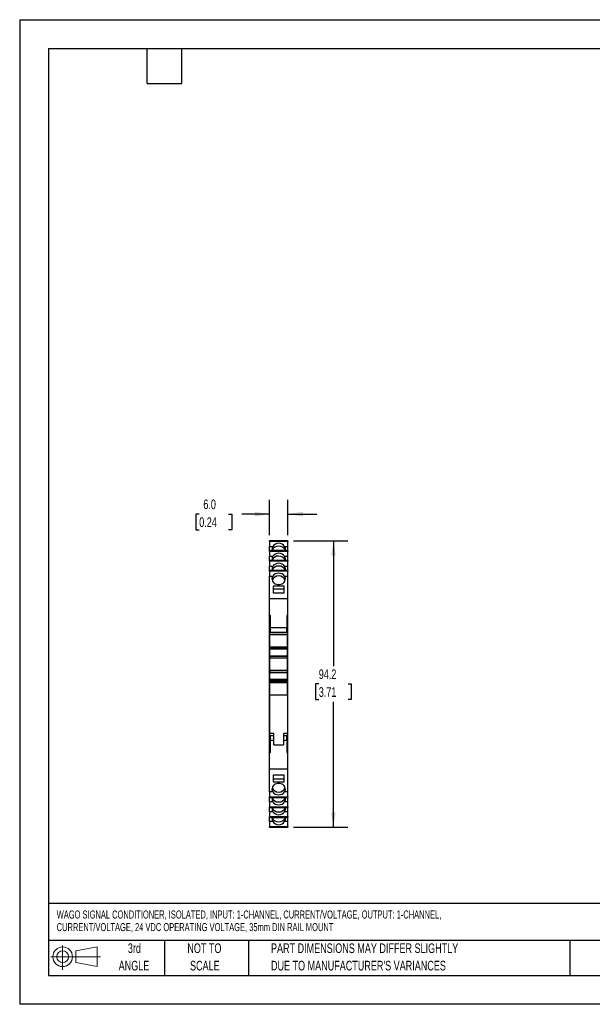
# Model space of a CAD drawing. Header units: millimetres. Extents: x 0 to 419, y 0 to 324.
# Tile 1 of 3: x 0 to 188, y 0 to 324. Entities that reach past the tile are written whole.
import ezdxf

# ---------------------------------------------------------------- set-up
doc = ezdxf.new("R2010")
doc.units = ezdxf.units.MM
doc.header["$LTSCALE"] = 1.5
doc.linetypes.add('CENTERX2', pattern=[20.32, 12.7, -2.54, 2.54, -2.54])
doc.layers.add('DIMENSIONS', color=140, linetype='Continuous', lineweight=25)
doc.layers.add('TEXT', color=140, linetype='Continuous', lineweight=25)
doc.layers.add('SLD-DEFPOINTS', color=7, linetype='Continuous')
doc.styles.add('SLDTEXTSTYLE0', font='TXT', dxfattribs={"width": 0.7})
doc.dimstyles.new('SLDDIMSTYLE0', dxfattribs={"dimtxt": 3.237012, "dimasz": 4.953, "dimexe": 0, "dimexo": 0.0625, "dimgap": 0.809253, "dimtad": 0, "dimtih": 1, "dimtoh": 1, "dimrnd": 1e-09, "dimzin": 12, "dimdsep": 46, "dimtxsty": 'SLDTEXTSTYLE0', "dimsah": 1, "dimcen": 0.09, "dimadec": 0, "dimazin": 3, "dimtfac": 1, "dimtofl": 0, "dimtmove": 0, "dimatfit": 3, "dimfxl": 0, "dimfrac": 2, "dimtolj": 1, "dimtzin": 12, "dimarcsym": 0})
doc.dimstyles.new('SLDDIMSTYLE1', dxfattribs={"dimtxt": 3.237012, "dimasz": 4.953, "dimexe": 0, "dimexo": 0.0625, "dimgap": 0.809253, "dimtad": 0, "dimtih": 1, "dimtoh": 1, "dimrnd": 1e-09, "dimzin": 4, "dimdsep": 46, "dimtxsty": 'SLDTEXTSTYLE0', "dimsah": 1, "dimcen": 0.09, "dimadec": 0, "dimazin": 1, "dimtfac": 1, "dimtmove": 0, "dimatfit": 0, "dimfxl": 0, "dimfrac": 2, "dimtolj": 1, "dimtzin": 12, "dimarcsym": 0})

# ---------------------------------------------------------------- blocks, each defined once
blk = doc.blocks.new('Block11')
at = {"color": 7, "linetype": 'Continuous', "lineweight": 18}
for p, q in [((3.88, 7.97), (3.88, 0)), ((8.22, 6.25), (15.26, 7.55)), ((15.26, 7.55), (15.26, 1.1)), ((0, 4.32), (16.31, 4.32)), ((8.22, 2.39), (8.22, 6.25)), ((8.22, 2.39), (15.26, 1.1))]:
    blk.add_line(p, q, dxfattribs=at)
for radius in [3.23, 1.93]:
    blk.add_circle((3.88, 4.32), radius, dxfattribs=at)
blk = doc.blocks.new('Block12')
at = {"layer": 'SLD-DEFPOINTS'}
blk.add_blockref('Block11', (0, 0), dxfattribs=at)
blk = doc.blocks.new('SW_NOTE_0')
at = {"layer": 'TEXT', "color": 0, "linetype": 'CENTERX2', "lineweight": 18, "char_height": 2.6353, "attachment_point": 1, "style": 'SLDTEXTSTYLE0'}
for s, insert in [('WAGO SIGNAL CONDITIONER, ISOLATED, INPUT: 1-CHANNEL, CURRENT/VOLTAGE, OUTPUT: 1-CHANNEL,', (0, 3.4)), ('CURRENT/VOLTAGE, 24 VDC OPERATING VOLTAGE, 35mm DIN RAIL MOUNT', (0, -0.74))]:
    blk.add_mtext(s, dxfattribs=dict(at, insert=insert))
blk = doc.blocks.new('SW_NOTE_0_3')
at = {"layer": 'TEXT', "color": 0, "linetype": 'CENTERX2', "lineweight": 18, "char_height": 3.175, "attachment_point": 1, "style": 'SLDTEXTSTYLE0'}
for s, insert in [('PART DIMENSIONS MAY DIFFER SLIGHTLY', (0, 4.09)), ("DUE TO MANUFACTURER'S VARIANCES", (0, -1.64))]:
    blk.add_mtext(s, dxfattribs=dict(at, insert=insert))
blk = doc.blocks.new('SW_NOTE_0_4')
at = {"layer": 'TEXT', "color": 0, "linetype": 'CENTERX2', "lineweight": 18, "char_height": 3.175, "attachment_point": 2, "style": 'SLDTEXTSTYLE0'}
for s, insert in [('NOT TO', (7.89, 4.09)), ('SCALE', (8.03, -1.64))]:
    blk.add_mtext(s, dxfattribs=dict(at, insert=insert))
blk = doc.blocks.new('SW_NOTE_0_5')
at = {"layer": 'TEXT', "color": 0, "linetype": 'CENTERX2', "lineweight": 18, "char_height": 3.175, "attachment_point": 2, "style": 'SLDTEXTSTYLE0'}
for s, insert in [('3rd', (3.47, 4.09)), ('ANGLE', (3.33, -1.64))]:
    blk.add_mtext(s, dxfattribs=dict(at, insert=insert))
blk = doc.blocks.new('_D')
at = {"layer": 'DIMENSIONS'}
for p, q in [((90.11, 152.48), (107.97, 152.48)), ((103.21, 152.48), (103.21, 111.23)), ((98.4, 105.36), (97.31, 105.36)), ((97.31, 105.36), (97.31, 100.21)), ((108.02, 105.36), (109.11, 105.36)), ((109.11, 105.36), (109.11, 100.21)), ((97.31, 100.21), (98.4, 100.21)), ((103.21, 58.24), (103.21, 99.49)), ((109.11, 100.21), (108.02, 100.21)), ((90.11, 58.24), (107.97, 58.24))]:
    blk.add_line(p, q, dxfattribs=at)
for points in [[(103.21, 152.48), (102.45, 147.52), (103.97, 147.52)], [(103.21, 58.24), (103.97, 63.19), (102.45, 63.19)]]:
    blk.add_solid(points, dxfattribs=at)
at = {"layer": 'DIMENSIONS', "char_height": 3.175, "attachment_point": 1, "style": 'SLDTEXTSTYLE0'}
for s, insert in [('94.2', (98.4, 110.17)), ('3.71', (98.4, 104.3))]:
    blk.add_mtext(s, dxfattribs=dict(at, insert=insert))
blk = doc.blocks.new('_D_1')
at = {"layer": 'DIMENSIONS'}
for p, q in [((82.21, 154.36), (82.21, 165.98)), ((88.21, 154.36), (88.21, 165.98)), ((59.07, 161.22), (57.99, 161.22)), ((57.99, 161.22), (57.99, 156.08)), ((68.69, 161.22), (69.78, 161.22)), ((69.78, 161.22), (69.78, 156.08)), ((82.21, 161.22), (73.08, 161.22)), ((88.21, 161.22), (97.73, 161.22)), ((57.99, 156.08), (59.07, 156.08)), ((69.78, 156.08), (68.69, 156.08))]:
    blk.add_line(p, q, dxfattribs=at)
for points in [[(82.21, 161.22), (77.26, 161.98), (77.26, 160.46)], [(88.21, 161.22), (93.16, 160.46), (93.16, 161.98)]]:
    blk.add_solid(points, dxfattribs=at)
at = {"layer": 'DIMENSIONS', "char_height": 3.175, "attachment_point": 1, "style": 'SLDTEXTSTYLE0'}
for s, insert in [('6.0', (60.42, 166.04)), ('0.24', (59.07, 160.17))]:
    blk.add_mtext(s, dxfattribs=dict(at, insert=insert))

msp = doc.modelspace()

# ---------------------------------------------------------------- linework, layer by layer
at = {"color": 7, "linetype": 'Continuous'}
for p, q in [((0.004, 323.854), (0.004, 0.004)), ((0.004, 323.854), (419.104, 323.854)), ((419.104, 0.004), (0.004, 0.004))]:
    msp.add_line(p, q, dxfattribs=at)
for p, q in [((88.209, 152.486), (82.209, 152.486)), ((82.209, 152.477), (82.209, 152.486)), ((82.209, 152.477), (88.209, 152.477)), ((82.209, 152.259), (82.209, 152.477)), ((88.209, 152.259), (82.209, 152.259)), ((82.209, 152.259), (82.209, 150.631)), ((88.209, 152.477), (88.209, 152.486)), ((88.209, 152.477), (88.209, 152.259)), ((88.209, 150.631), (88.209, 152.259)), ((82.209, 150.631), (83.247, 150.631)), ((82.209, 149.216), (82.209, 150.631)), ((88.209, 149.216), (82.209, 149.216)), ((82.209, 149.207), (82.209, 149.216)), ((82.209, 149.207), (88.209, 149.207)), ((82.209, 148.989), (82.209, 149.207)), ((88.209, 148.989), (82.209, 148.989)), ((82.209, 148.989), (82.209, 147.361)), ((87.171, 150.631), (88.209, 150.631)), ((88.209, 149.216), (88.209, 150.631)), ((88.209, 149.207), (88.209, 149.216)), ((88.209, 149.207), (88.209, 148.989)), ((88.209, 147.361), (88.209, 148.989)), ((82.209, 147.361), (83.247, 147.361)), ((82.209, 145.946), (82.209, 147.361)), ((88.209, 145.946), (82.209, 145.946)), ((82.209, 145.937), (82.209, 145.946)), ((82.209, 145.937), (88.209, 145.937)), ((82.209, 145.719), (82.209, 145.937)), ((87.171, 147.361), (88.209, 147.361)), ((88.209, 145.946), (88.209, 147.361)), ((88.209, 145.937), (88.209, 145.946)), ((88.209, 145.937), (88.209, 145.719)), ((88.209, 145.719), (82.209, 145.719)), ((82.209, 145.719), (82.209, 144.091)), ((82.209, 144.091), (83.247, 144.091)), ((82.209, 142.676), (82.209, 144.091)), ((88.209, 142.676), (82.209, 142.676)), ((82.209, 142.667), (82.209, 142.676)), ((82.209, 142.667), (88.209, 142.667)), ((82.209, 142.449), (82.209, 142.667)), ((87.171, 144.091), (88.209, 144.091)), ((88.209, 144.091), (88.209, 145.719)), ((88.209, 142.676), (88.209, 144.091)), ((88.209, 142.667), (88.209, 142.676)), ((88.209, 142.667), (88.209, 142.449)), ((88.209, 142.449), (82.209, 142.449)), ((82.209, 142.449), (82.209, 140.821)), ((82.209, 133.32), (82.209, 140.821)), ((82.209, 140.821), (83.244, 140.821)), ((87.174, 140.821), (88.209, 140.821)), ((88.209, 140.821), (88.209, 142.449)), ((88.209, 133.32), (88.209, 140.821)), ((87.009, 137.545), (83.409, 137.545)), ((83.409, 137.545), (83.409, 135.367)), ((87.009, 136.564), (83.409, 136.564)), ((87.009, 135.367), (87.009, 137.545)), ((88.209, 133.32), (82.209, 133.32)), ((82.209, 127.85), (82.209, 133.32)), ((83.409, 135.367), (87.009, 135.367)), ((88.209, 127.85), (88.209, 133.32)), ((82.534, 127.85), (82.209, 127.85)), ((82.209, 125.559), (82.209, 127.85)), ((82.534, 123.856), (82.534, 127.85)), ((88.209, 127.85), (87.884, 127.85)), ((87.884, 127.85), (87.884, 123.856)), ((88.209, 125.559), (88.209, 127.85)), ((82.209, 125.559), (82.534, 125.559)), ((82.209, 124.363), (82.209, 125.559)), ((82.534, 124.363), (82.209, 124.363)), ((82.209, 119.002), (82.209, 124.363)), ((87.884, 123.856), (82.534, 123.856)), ((82.534, 122.356), (82.534, 123.856)), ((87.884, 125.559), (88.209, 125.559)), ((88.209, 124.363), (87.884, 124.363)), ((87.884, 122.356), (87.884, 123.856)), ((88.209, 124.363), (88.209, 125.559)), ((88.209, 119.002), (88.209, 124.363)), ((82.309, 122.263), (88.109, 122.263)), ((82.309, 121.67), (82.309, 122.263)), ((82.309, 121.67), (88.109, 121.67)), ((82.309, 117.475), (82.309, 121.67)), ((82.534, 122.356), (87.884, 122.356)), ((88.109, 122.263), (88.109, 121.67)), ((88.109, 117.475), (88.109, 121.67)), ((82.309, 119.002), (82.209, 119.002)), ((82.209, 115.393), (82.209, 119.002)), ((88.109, 117.475), (82.309, 117.475)), ((82.309, 117.475), (82.309, 117.317)), ((82.309, 117.317), (88.109, 117.317)), ((82.309, 117.218), (82.309, 117.317)), ((88.109, 117.218), (82.309, 117.218)), ((82.309, 117.218), (82.309, 116.925)), ((82.309, 116.925), (88.109, 116.925)), ((82.309, 116.917), (82.309, 116.925)), ((88.109, 116.917), (82.309, 116.917)), ((82.309, 116.917), (82.309, 116.913)), ((82.309, 116.913), (88.109, 116.913)), ((82.309, 114.563), (82.309, 116.913)), ((88.209, 119.002), (88.109, 119.002)), ((88.109, 117.317), (88.109, 117.475)), ((88.109, 117.317), (88.109, 117.218)), ((88.109, 116.925), (88.109, 117.218)), ((88.109, 116.925), (88.109, 116.917)), ((88.109, 116.913), (88.109, 116.917)), ((88.109, 114.563), (88.109, 116.913)), ((88.209, 115.393), (88.209, 119.002)), ((82.309, 115.393), (82.209, 115.393)), ((82.209, 95.319), (82.209, 115.393)), ((88.109, 114.563), (82.309, 114.563)), ((82.309, 114.423), (82.309, 114.563)), ((88.109, 114.423), (82.309, 114.423)), ((82.309, 114.423), (82.309, 113.972)), ((82.309, 113.972), (88.109, 113.972)), ((82.309, 113.963), (82.309, 113.972)), ((82.309, 113.963), (88.109, 113.963)), ((82.309, 109.763), (82.309, 113.963)), ((88.209, 115.393), (88.109, 115.393)), ((88.109, 114.563), (88.109, 114.423)), ((88.109, 113.972), (88.109, 114.423)), ((88.109, 113.972), (88.109, 113.963)), ((88.109, 109.763), (88.109, 113.963)), ((88.209, 95.319), (88.209, 115.393)), ((88.109, 109.763), (82.309, 109.763)), ((82.309, 109.753), (82.309, 109.763)), ((88.109, 109.753), (82.309, 109.753)), ((82.309, 109.753), (82.309, 109.302)), ((82.309, 109.302), (88.109, 109.302)), ((82.309, 109.163), (82.309, 109.302)), ((82.309, 109.163), (88.109, 109.163)), ((82.309, 106.813), (82.309, 109.163)), ((88.109, 109.763), (88.109, 109.753)), ((88.109, 109.302), (88.109, 109.753)), ((88.109, 109.302), (88.109, 109.163)), ((88.109, 106.813), (88.109, 109.163)), ((88.109, 106.813), (82.309, 106.813)), ((82.309, 106.813), (82.309, 106.809)), ((82.309, 106.809), (88.109, 106.809)), ((82.309, 106.717), (82.309, 106.809)), ((88.109, 106.717), (82.309, 106.717)), ((82.309, 106.717), (82.309, 106.423)), ((82.309, 106.423), (88.109, 106.423)), ((82.309, 106.063), (82.309, 106.423)), ((88.109, 106.063), (82.309, 106.063)), ((82.309, 106.063), (82.309, 105.866)), ((82.309, 105.866), (88.109, 105.866)), ((82.309, 101.763), (82.309, 105.866)), ((88.109, 106.809), (88.109, 106.813)), ((88.109, 106.809), (88.109, 106.717)), ((88.109, 106.423), (88.109, 106.717)), ((88.109, 106.423), (88.109, 106.063)), ((88.109, 105.866), (88.109, 106.063)), ((88.109, 101.763), (88.109, 105.866)), ((82.309, 101.763), (88.109, 101.763)), ((82.309, 89.063), (82.309, 101.763)), ((88.109, 101.763), (88.109, 89.063)), ((82.309, 95.319), (82.209, 95.319)), ((82.209, 91.71), (82.209, 95.319)), ((88.209, 95.319), (88.109, 95.319)), ((88.209, 91.71), (88.209, 95.319)), ((82.309, 91.71), (82.209, 91.71)), ((82.209, 86.348), (82.209, 91.71)), ((88.209, 91.71), (88.109, 91.71)), ((88.209, 86.348), (88.209, 91.71)), ((83.609, 89.063), (82.309, 89.063)), ((82.309, 88.463), (82.309, 89.063)), ((82.309, 88.463), (83.609, 88.463)), ((82.534, 86.856), (82.534, 88.356)), ((83.609, 88.356), (82.534, 88.356)), ((83.609, 85.363), (83.609, 89.063)), ((88.109, 89.063), (86.809, 89.063)), ((86.809, 89.063), (86.809, 85.363)), ((86.809, 88.463), (88.109, 88.463)), ((87.884, 88.356), (86.809, 88.356)), ((87.884, 86.856), (87.884, 88.356)), ((88.109, 88.463), (88.109, 89.063)), ((82.209, 86.348), (82.534, 86.348)), ((82.209, 85.153), (82.209, 86.348)), ((82.209, 82.861), (82.209, 85.153)), ((82.534, 85.153), (82.209, 85.153)), ((82.534, 86.856), (83.609, 86.856)), ((82.534, 82.861), (82.534, 86.856)), ((83.609, 85.363), (86.809, 85.363)), ((86.809, 86.856), (87.884, 86.856)), ((87.884, 86.856), (87.884, 82.861)), ((88.209, 86.348), (87.884, 86.348)), ((88.209, 85.153), (87.884, 85.153)), ((88.209, 85.153), (88.209, 86.348)), ((88.209, 82.861), (88.209, 85.153)), ((82.209, 82.861), (82.534, 82.861)), ((82.209, 77.392), (82.209, 82.861)), ((87.884, 82.861), (88.209, 82.861)), ((88.209, 77.392), (88.209, 82.861)), ((82.209, 69.891), (82.209, 77.392)), ((88.209, 77.392), (82.209, 77.392)), ((83.409, 75.345), (83.409, 73.167)), ((87.009, 75.345), (83.409, 75.345)), ((87.009, 73.167), (87.009, 75.345)), ((88.209, 69.891), (88.209, 77.392)), ((83.409, 74.148), (87.009, 74.148)), ((83.409, 73.167), (87.009, 73.167)), ((83.244, 69.891), (82.209, 69.891)), ((82.209, 69.891), (82.209, 68.263)), ((82.209, 68.263), (88.209, 68.263)), ((82.209, 68.045), (82.209, 68.263)), ((88.209, 68.045), (82.209, 68.045)), ((82.209, 68.036), (82.209, 68.045)), ((82.209, 68.036), (88.209, 68.036)), ((82.209, 66.621), (82.209, 68.036)), ((88.209, 69.891), (87.174, 69.891)), ((88.209, 68.263), (88.209, 69.891)), ((88.209, 68.263), (88.209, 68.045)), ((88.209, 68.036), (88.209, 68.045)), ((88.209, 66.621), (88.209, 68.036)), ((83.247, 66.621), (82.209, 66.621)), ((82.209, 66.621), (82.209, 64.993)), ((82.209, 64.993), (88.209, 64.993)), ((82.209, 64.775), (82.209, 64.993)), ((88.209, 64.775), (82.209, 64.775)), ((82.209, 64.766), (82.209, 64.775)), ((88.209, 66.621), (87.171, 66.621)), ((88.209, 64.993), (88.209, 66.621)), ((88.209, 64.993), (88.209, 64.775)), ((88.209, 64.766), (88.209, 64.775)), ((82.209, 64.766), (88.209, 64.766)), ((82.209, 63.351), (82.209, 64.766)), ((83.247, 63.351), (82.209, 63.351)), ((82.209, 63.351), (82.209, 61.723)), ((82.209, 61.723), (88.209, 61.723)), ((82.209, 61.505), (82.209, 61.723)), ((88.209, 63.351), (87.171, 63.351)), ((88.209, 63.351), (88.209, 64.766)), ((88.209, 61.723), (88.209, 63.351)), ((88.209, 61.723), (88.209, 61.505)), ((88.209, 61.505), (82.209, 61.505)), ((82.209, 61.496), (82.209, 61.505)), ((82.209, 61.496), (88.209, 61.496)), ((82.209, 60.081), (82.209, 61.496)), ((83.247, 60.081), (82.209, 60.081)), ((82.209, 60.081), (82.209, 58.453)), ((82.209, 58.453), (88.209, 58.453)), ((82.209, 58.235), (82.209, 58.453)), ((88.209, 60.081), (87.171, 60.081)), ((88.209, 61.496), (88.209, 61.505)), ((88.209, 60.081), (88.209, 61.496)), ((88.209, 58.453), (88.209, 60.081)), ((88.209, 58.453), (88.209, 58.235)), ((88.209, 58.235), (82.209, 58.235)), ((82.209, 58.226), (82.209, 58.235)), ((82.209, 58.226), (88.209, 58.226)), ((88.209, 58.226), (88.209, 58.235))]:
    msp.add_line(p, q)
at = {"flags": 128}
for points in [[(83.244, 140.821), (83.078, 140.437), (83.01, 140.031), (83.043, 139.622), (83.175, 139.228), (83.4, 138.867), (83.708, 138.557), (84.085, 138.311), (84.513, 138.14), (84.973, 138.053), (85.444, 138.053), (85.904, 138.14), (86.333, 138.311), (86.709, 138.557), (87.017, 138.867), (87.243, 139.228), (87.375, 139.622), (87.407, 140.031), (87.339, 140.437), (87.174, 140.821)], [(87.174, 69.891), (87.339, 70.275), (87.407, 70.681), (87.375, 71.09), (87.243, 71.484), (87.017, 71.845), (86.709, 72.155), (86.333, 72.401), (85.904, 72.572), (85.444, 72.659), (84.973, 72.659), (84.513, 72.572), (84.085, 72.401), (83.708, 72.155), (83.4, 71.845), (83.175, 71.484), (83.043, 71.09), (83.01, 70.681), (83.078, 70.275), (83.244, 69.891)]]:
    msp.add_lwpolyline(points, dxfattribs=at)
for centre, radius, start, end in [((84.706, 149.765), 1.697, 149.31004, 198.87078), ((85.093, 148.573), 2.128, 86.86643, 160.81784), ((85.209, 149.202), 2.427, 36.06466, 143.93534), ((85.294, 148.527), 2.174, 20.07372, 92.24201), ((85.712, 149.765), 1.697, 341.12922, 30.68996), ((84.706, 146.495), 1.697, 149.31004, 198.87078), ((85.093, 145.303), 2.128, 86.86643, 160.81784), ((85.209, 145.932), 2.427, 36.06466, 143.93534), ((85.294, 145.257), 2.174, 20.07372, 92.24201), ((85.712, 146.495), 1.697, 341.12922, 30.68996), ((84.706, 143.225), 1.697, 149.31004, 198.87078), ((85.093, 142.033), 2.128, 86.86643, 160.81784), ((85.209, 142.662), 2.427, 36.06466, 143.93534), ((85.294, 141.987), 2.174, 20.07372, 92.24201), ((85.712, 143.225), 1.697, 341.12922, 30.68996), ((85.093, 138.769), 2.128, 86.8662, 160.81652), ((85.209, 139.396), 2.427, 35.93777, 144.06223), ((85.294, 138.722), 2.174, 20.07511, 92.24217), ((84.706, 67.487), 1.697, 161.12922, 210.68996), ((85.124, 71.99), 2.174, 200.07372, 272.24201), ((85.209, 71.316), 2.427, 215.94314, 324.05686), ((85.325, 71.944), 2.128, 266.86643, 340.81784), ((85.712, 67.487), 1.697, 329.31004, 18.87078), ((85.124, 68.725), 2.174, 200.07372, 272.24201), ((85.209, 68.05), 2.427, 216.06466, 323.93534), ((85.325, 68.679), 2.128, 266.86643, 340.81784), ((84.706, 64.217), 1.697, 161.12922, 210.68996), ((85.124, 65.455), 2.174, 200.07372, 272.24201), ((85.209, 64.78), 2.427, 216.06466, 323.93534), ((85.325, 65.409), 2.128, 266.86643, 340.81784), ((85.712, 64.217), 1.697, 329.31004, 18.87078), ((84.706, 60.947), 1.697, 161.12922, 210.68996), ((85.124, 62.185), 2.174, 200.07372, 272.24201), ((85.209, 61.51), 2.427, 216.06466, 323.93534), ((85.325, 62.139), 2.128, 266.86643, 340.81784), ((85.712, 60.947), 1.697, 329.31004, 18.87078)]:
    msp.add_arc(centre, radius, start, end)
at = {"layer": 'TEXT'}
for p, q in [((9.525, 314.325), (409.575, 314.325)), ((9.525, 314.325), (9.525, 9.525)), ((41.91, 302.895), (41.91, 314.325)), ((53.34, 302.895), (53.34, 314.325)), ((41.91, 302.895), (53.34, 302.895)), ((409.575, 33.189), (9.525, 33.189)), ((409.575, 20.955), (9.525, 20.955)), ((47.625, 20.955), (47.625, 9.525)), ((75.317, 20.955), (75.317, 9.525)), ((180.97, 20.955), (180.97, 9.525)), ((9.525, 9.525), (409.575, 9.525))]:
    msp.add_line(p, q, dxfattribs=at)

# ---------------------------------------------------------------- block references
at = {"layer": 'SLD-DEFPOINTS'}
msp.add_blockref('Block12', (10.257, 11.331), dxfattribs=at)
at = {"layer": 'TEXT', "linetype": 'CENTERX2', "lineweight": 18}
for name, p in [('SW_NOTE_0', (12.18, 27.459)), ('SW_NOTE_0_5', (34.271, 15.953)), ('SW_NOTE_0_4', (52.886, 15.953)), ('SW_NOTE_0_3', (82.679, 15.953))]:
    msp.add_blockref(name, p, dxfattribs=at)

# ---------------------------------------------------------------- dimensions: what is measured, and where the dimension line sits
at = {"layer": 'DIMENSIONS'}
dim = msp.add_linear_dim(base=(88.209, 161.221), p1=(82.209, 152.457), p2=(88.209, 152.457), dimstyle='SLDDIMSTYLE1', dxfattribs=at)
dim.commit()
dim.dimension.update_dxf_attribs({"geometry": '_D_1', "text_midpoint": (63.883, 161.221), "dimtype": 160})
dim = msp.add_linear_dim(base=(103.209, 58.235), p1=(88.209, 152.477), p2=(88.209, 58.235), angle=90, dimstyle='SLDDIMSTYLE0', dxfattribs=at)
dim.commit()
dim.dimension.update_dxf_attribs({"geometry": '_D', "text_midpoint": (103.209, 105.356), "dimtype": 160})

doc.saveas('drawing.dxf')
